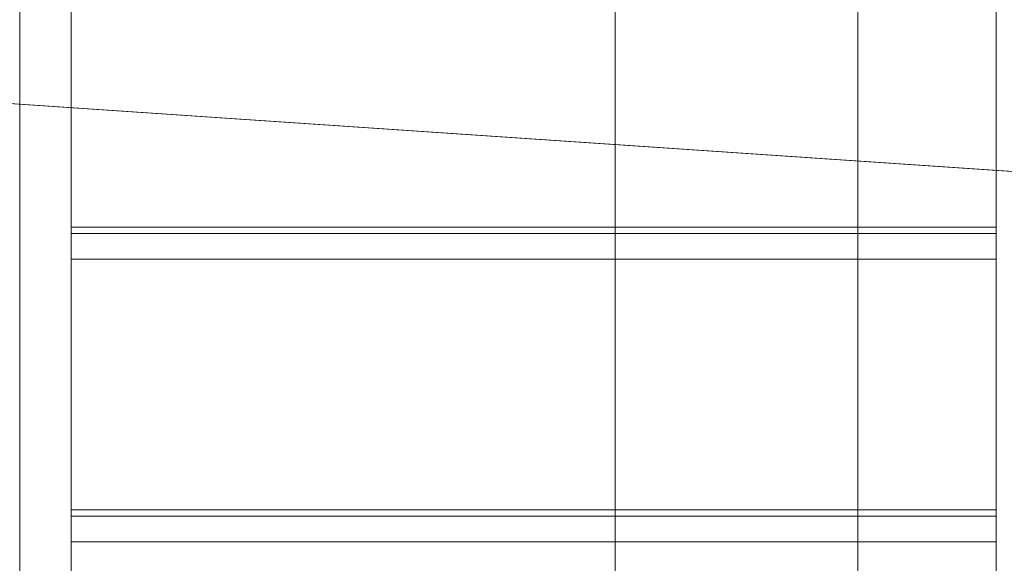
# Model space of a CAD drawing. Header units: inches. Extents: x -774 to 289, y -440 to 407.
# Tile 107 of 256: x -153 to -114, y 96 to 117. Entities that reach past the tile are written whole.
import ezdxf

# ---------------------------------------------------------------- set-up
doc = ezdxf.new("R2010")
doc.units = ezdxf.units.IN
doc.header["$MEASUREMENT"] = 0
for name, color, linetype, lineweight in [('A-FLOR', 192, 'Continuous', 13), ('A-FLOR-HRAL', 11, 'Continuous', 9), ('A-ROOF', 132, 'Continuous', 13), ('A-WALL', 113, 'Continuous', 13), ('L-SITE', 91, 'Continuous', 9), ('S-STRS', 31, 'Continuous', 9)]:
    doc.layers.add(name, color=color, linetype=linetype, lineweight=lineweight)

# ---------------------------------------------------------------- blocks, each defined once
blk = doc.blocks.new('Assembled Stair - ___-313828-_3D_')
at = {"layer": 'S-STRS'}
mesh = blk.add_polyface(dxfattribs=at)
corners = [(-114.555, -13.356, 8.351), (-112.555, -13.356, 8.351), (-112.555, 173.644, 121.684), (-114.555, 173.644, 121.684)]
mesh.append_faces([[corners[k] for k in face] for face in [(0, 1, 2, 3)]])
mesh = blk.add_polyface(dxfattribs=at)
corners = [(-114.555, -13.356), (-114.555, -13.356, 8.351), (-114.555, 173.644, 121.684), (-114.555, 173.644, 107.652), (-114.555, -3.983)]
mesh.append_faces([[corners[k] for k in face] for face in [(3, 1, 2)]], dxfattribs={"vtx0": -1})
mesh.append_faces([[corners[k] for k in face] for face in [(4, 0, 1, 3)]], dxfattribs={"vtx2": -1})
mesh = blk.add_polyface(dxfattribs=at)
corners = [(-114.555, -3.983), (-114.555, 173.644, 107.652), (-112.555, 173.644, 107.652), (-112.555, -3.983)]
mesh.append_faces([[corners[k] for k in face] for face in [(3, 0, 1, 2)]])
blk = doc.blocks.new('Assembled Stair - ___-313827-_3D_')
at = {"layer": 'S-STRS'}
mesh = blk.add_polyface(dxfattribs=at)
corners = [(-152.555, -13.356, 8.351), (-150.555, -13.356, 8.351), (-150.555, 173.644, 121.684), (-152.555, 173.644, 121.684)]
mesh.append_faces([[corners[k] for k in face] for face in [(0, 1, 2, 3)]])
mesh = blk.add_polyface(dxfattribs=at)
corners = [(-152.555, -13.356), (-152.555, -13.356, 8.351), (-152.555, 173.644, 121.684), (-152.555, 173.644, 107.652), (-152.555, -3.983)]
mesh.append_faces([[corners[k] for k in face] for face in [(3, 1, 2)]], dxfattribs={"vtx0": -1})
mesh.append_faces([[corners[k] for k in face] for face in [(4, 0, 1, 3)]], dxfattribs={"vtx2": -1})
mesh = blk.add_polyface(dxfattribs=at)
corners = [(-152.555, -3.983), (-152.555, 173.644, 107.652), (-150.555, 173.644, 107.652), (-150.555, -3.983)]
mesh.append_faces([[corners[k] for k in face] for face in [(3, 0, 1, 2)]])
mesh = blk.add_polyface(dxfattribs=at)
corners = [(-150.555, -13.356, 8.351), (-150.555, -13.356), (-150.555, -3.983), (-150.555, 173.644, 107.652), (-150.555, 173.644, 121.684)]
mesh.append_faces([[corners[k] for k in face] for face in [(0, 1, 2), (3, 4, 0, 2)]], dxfattribs={"vtx2": -1})
blk = doc.blocks.new('Assembled Stair - Run_Internal_-313826-_3D_')
at = {"layer": 'S-STRS'}
mesh = blk.add_polyface(dxfattribs=at)
corners = [(-150.555, 107.644, 80), (-114.555, 107.644, 80), (-114.555, 119.644, 80), (-150.555, 119.644, 80)]
mesh.append_faces([[corners[k] for k in face] for face in [(2, 3, 0, 1)]])
mesh = blk.add_polyface(dxfattribs=at)
corners = [(-150.555, 108.644, 78), (-150.555, 119.644, 78), (-114.555, 119.644, 78), (-114.555, 108.644, 78)]
mesh.append_faces([[corners[k] for k in face] for face in [(2, 3, 0, 1)]])
mesh = blk.add_polyface(dxfattribs=at)
corners = [(-150.555, 107.644, 80), (-150.555, 119.644, 80), (-150.555, 119.644, 78), (-150.555, 108.644, 78), (-150.555, 108.644, 78.25), (-150.555, 107.644, 79.25)]
mesh.append_faces([[corners[k] for k in face] for face in [(2, 3, 4, 1)]], dxfattribs={"vtx2": -1})
mesh.append_faces([[corners[k] for k in face] for face in [(4, 5, 0, 1)]], dxfattribs={"vtx3": -1})
mesh = blk.add_polyface(dxfattribs=at)
corners = [(-114.555, 119.644, 80), (-114.555, 107.644, 80), (-114.555, 107.644, 79.25), (-114.555, 108.644, 78.25), (-114.555, 108.644, 78), (-114.555, 119.644, 78)]
mesh.append_faces([[corners[k] for k in face] for face in [(3, 0, 1, 2)]], dxfattribs={"vtx0": -1})
mesh.append_faces([[corners[k] for k in face] for face in [(3, 4, 5, 0)]], dxfattribs={"vtx3": -1})
mesh = blk.add_polyface(dxfattribs=at)
corners = [(-150.555, 108.644, 78), (-150.555, 108.894, 78), (-150.555, 108.894, 71.333), (-150.555, 108.644, 71.333)]
mesh.append_faces([[corners[k] for k in face] for face in [(0, 1, 2, 3)]])
mesh = blk.add_polyface(dxfattribs=at)
corners = [(-114.555, 108.894, 71.333), (-114.555, 108.644, 71.333), (-150.555, 108.644, 71.333), (-150.555, 108.894, 71.333)]
mesh.append_faces([[corners[k] for k in face] for face in [(0, 1, 2, 3)]])
mesh = blk.add_polyface(dxfattribs=at)
corners = [(-114.555, 108.894, 78), (-114.555, 108.894, 71.333), (-150.555, 108.894, 71.333), (-150.555, 108.894, 78)]
mesh.append_faces([[corners[k] for k in face] for face in [(0, 1, 2, 3)]])
mesh = blk.add_polyface(dxfattribs=at)
corners = [(-114.555, 108.644, 78), (-114.555, 108.894, 78), (-150.555, 108.894, 78), (-150.555, 108.644, 78)]
mesh.append_faces([[corners[k] for k in face] for face in [(0, 1, 2, 3)]])
mesh = blk.add_polyface(dxfattribs=at)
corners = [(-114.555, 108.644, 78), (-114.555, 108.644, 71.333), (-114.555, 108.894, 71.333), (-114.555, 108.894, 78)]
mesh.append_faces([[corners[k] for k in face] for face in [(3, 0, 1, 2)]])
mesh = blk.add_polyface(dxfattribs=at)
corners = [(-150.555, 96.644, 73.333), (-114.555, 96.644, 73.333), (-114.555, 108.644, 73.333), (-150.555, 108.644, 73.333)]
mesh.append_faces([[corners[k] for k in face] for face in [(2, 3, 0, 1)]])
mesh = blk.add_polyface(dxfattribs=at)
corners = [(-150.555, 97.644, 71.333), (-150.555, 108.644, 71.333), (-114.555, 108.644, 71.333), (-114.555, 97.644, 71.333)]
mesh.append_faces([[corners[k] for k in face] for face in [(2, 3, 0, 1)]])
mesh = blk.add_polyface(dxfattribs=at)
corners = [(-150.555, 96.644, 73.333), (-150.555, 108.644, 73.333), (-150.555, 108.644, 71.333), (-150.555, 97.644, 71.333), (-150.555, 97.644, 71.583), (-150.555, 96.644, 72.583)]
mesh.append_faces([[corners[k] for k in face] for face in [(2, 3, 4, 1)]], dxfattribs={"vtx2": -1})
mesh.append_faces([[corners[k] for k in face] for face in [(4, 5, 0, 1)]], dxfattribs={"vtx3": -1})
mesh = blk.add_polyface(dxfattribs=at)
corners = [(-150.555, 108.644, 73.333), (-114.555, 108.644, 73.333), (-114.555, 108.644, 71.333), (-150.555, 108.644, 71.333)]
mesh.append_faces([[corners[k] for k in face] for face in [(0, 1, 2, 3)]])
mesh = blk.add_polyface(dxfattribs=at)
corners = [(-114.555, 108.644, 71.333), (-114.555, 108.644, 78), (-150.555, 108.644, 78), (-150.555, 108.644, 71.333)]
mesh.append_faces([[corners[k] for k in face] for face in [(0, 1, 2, 3)]])
mesh = blk.add_polyface(dxfattribs=at)
corners = [(-150.555, 108.644, 78), (-114.555, 108.644, 78), (-114.555, 108.644, 78.25), (-150.555, 108.644, 78.25)]
mesh.append_faces([[corners[k] for k in face] for face in [(2, 3, 0, 1)]])
mesh = blk.add_polyface(dxfattribs=at)
corners = [(-114.555, 108.644, 78.25), (-114.555, 107.644, 79.25), (-150.555, 107.644, 79.25), (-150.555, 108.644, 78.25)]
mesh.append_faces([[corners[k] for k in face] for face in [(0, 1, 2, 3)]])
mesh = blk.add_polyface(dxfattribs=at)
corners = [(-114.555, 108.644, 73.333), (-114.555, 96.644, 73.333), (-114.555, 96.644, 72.583), (-114.555, 97.644, 71.583), (-114.555, 97.644, 71.333), (-114.555, 108.644, 71.333)]
mesh.append_faces([[corners[k] for k in face] for face in [(3, 0, 1, 2)]], dxfattribs={"vtx0": -1})
mesh.append_faces([[corners[k] for k in face] for face in [(3, 4, 5, 0)]], dxfattribs={"vtx3": -1})
mesh = blk.add_polyface(dxfattribs=at)
corners = [(-114.555, 107.644, 79.25), (-114.555, 107.644, 80), (-150.555, 107.644, 80), (-150.555, 107.644, 79.25)]
mesh.append_faces([[corners[k] for k in face] for face in [(0, 1, 2, 3)]])
mesh = blk.add_polyface(dxfattribs=at)
corners = [(-150.555, 97.644, 71.333), (-150.555, 97.894, 71.333), (-150.555, 97.894, 64.667), (-150.555, 97.644, 64.667)]
mesh.append_faces([[corners[k] for k in face] for face in [(0, 1, 2, 3)]])
mesh = blk.add_polyface(dxfattribs=at)
corners = [(-114.555, 97.894, 64.667), (-114.555, 97.644, 64.667), (-150.555, 97.644, 64.667), (-150.555, 97.894, 64.667)]
mesh.append_faces([[corners[k] for k in face] for face in [(0, 1, 2, 3)]])
mesh = blk.add_polyface(dxfattribs=at)
corners = [(-114.555, 97.894, 71.333), (-114.555, 97.894, 64.667), (-150.555, 97.894, 64.667), (-150.555, 97.894, 71.333)]
mesh.append_faces([[corners[k] for k in face] for face in [(0, 1, 2, 3)]])
mesh = blk.add_polyface(dxfattribs=at)
corners = [(-114.555, 97.644, 71.333), (-114.555, 97.894, 71.333), (-150.555, 97.894, 71.333), (-150.555, 97.644, 71.333)]
mesh.append_faces([[corners[k] for k in face] for face in [(0, 1, 2, 3)]])
mesh = blk.add_polyface(dxfattribs=at)
corners = [(-114.555, 97.644, 71.333), (-114.555, 97.644, 64.667), (-114.555, 97.894, 64.667), (-114.555, 97.894, 71.333)]
mesh.append_faces([[corners[k] for k in face] for face in [(3, 0, 1, 2)]])
mesh = blk.add_polyface(dxfattribs=at)
corners = [(-150.555, 85.644, 66.667), (-114.555, 85.644, 66.667), (-114.555, 97.644, 66.667), (-150.555, 97.644, 66.667)]
mesh.append_faces([[corners[k] for k in face] for face in [(2, 3, 0, 1)]])
mesh = blk.add_polyface(dxfattribs=at)
corners = [(-150.555, 86.644, 64.667), (-150.555, 97.644, 64.667), (-114.555, 97.644, 64.667), (-114.555, 86.644, 64.667)]
mesh.append_faces([[corners[k] for k in face] for face in [(2, 3, 0, 1)]])
mesh = blk.add_polyface(dxfattribs=at)
corners = [(-150.555, 85.644, 66.667), (-150.555, 97.644, 66.667), (-150.555, 97.644, 64.667), (-150.555, 86.644, 64.667), (-150.555, 86.644, 64.917), (-150.555, 85.644, 65.917)]
mesh.append_faces([[corners[k] for k in face] for face in [(2, 3, 4, 1)]], dxfattribs={"vtx2": -1})
mesh.append_faces([[corners[k] for k in face] for face in [(4, 5, 0, 1)]], dxfattribs={"vtx3": -1})
mesh = blk.add_polyface(dxfattribs=at)
corners = [(-150.555, 97.644, 66.667), (-114.555, 97.644, 66.667), (-114.555, 97.644, 64.667), (-150.555, 97.644, 64.667)]
mesh.append_faces([[corners[k] for k in face] for face in [(0, 1, 2, 3)]])
mesh = blk.add_polyface(dxfattribs=at)
corners = [(-114.555, 97.644, 64.667), (-114.555, 97.644, 71.333), (-150.555, 97.644, 71.333), (-150.555, 97.644, 64.667)]
mesh.append_faces([[corners[k] for k in face] for face in [(0, 1, 2, 3)]])
mesh = blk.add_polyface(dxfattribs=at)
corners = [(-150.555, 97.644, 71.333), (-114.555, 97.644, 71.333), (-114.555, 97.644, 71.583), (-150.555, 97.644, 71.583)]
mesh.append_faces([[corners[k] for k in face] for face in [(2, 3, 0, 1)]])
mesh = blk.add_polyface(dxfattribs=at)
corners = [(-114.555, 97.644, 71.583), (-114.555, 96.644, 72.583), (-150.555, 96.644, 72.583), (-150.555, 97.644, 71.583)]
mesh.append_faces([[corners[k] for k in face] for face in [(0, 1, 2, 3)]])
mesh = blk.add_polyface(dxfattribs=at)
corners = [(-114.555, 97.644, 66.667), (-114.555, 85.644, 66.667), (-114.555, 85.644, 65.917), (-114.555, 86.644, 64.917), (-114.555, 86.644, 64.667), (-114.555, 97.644, 64.667)]
mesh.append_faces([[corners[k] for k in face] for face in [(3, 0, 1, 2)]], dxfattribs={"vtx0": -1})
mesh.append_faces([[corners[k] for k in face] for face in [(3, 4, 5, 0)]], dxfattribs={"vtx3": -1})
mesh = blk.add_polyface(dxfattribs=at)
corners = [(-114.555, 96.644, 72.583), (-114.555, 96.644, 73.333), (-150.555, 96.644, 73.333), (-150.555, 96.644, 72.583)]
mesh.append_faces([[corners[k] for k in face] for face in [(0, 1, 2, 3)]])
blk = doc.blocks.new('Assembled Stair - ___-313825-_3D_')
blk.add_blockref('Assembled Stair - Run_Internal_-313826-_3D_', (0, 0))
blk = doc.blocks.new('Non-Monolithic Run - Run_Internal_-313826-_3D_')
at = {"layer": 'S-STRS'}
mesh = blk.add_polyface(dxfattribs=at)
corners = [(-150.555, 107.644, 80), (-114.555, 107.644, 80), (-114.555, 119.644, 80), (-150.555, 119.644, 80)]
mesh.append_faces([[corners[k] for k in face] for face in [(2, 3, 0, 1)]])
mesh = blk.add_polyface(dxfattribs=at)
corners = [(-150.555, 108.644, 78), (-150.555, 119.644, 78), (-114.555, 119.644, 78), (-114.555, 108.644, 78)]
mesh.append_faces([[corners[k] for k in face] for face in [(2, 3, 0, 1)]])
mesh = blk.add_polyface(dxfattribs=at)
corners = [(-150.555, 107.644, 80), (-150.555, 119.644, 80), (-150.555, 119.644, 78), (-150.555, 108.644, 78), (-150.555, 108.644, 78.25), (-150.555, 107.644, 79.25)]
mesh.append_faces([[corners[k] for k in face] for face in [(2, 3, 4, 1)]], dxfattribs={"vtx2": -1})
mesh.append_faces([[corners[k] for k in face] for face in [(4, 5, 0, 1)]], dxfattribs={"vtx3": -1})
mesh = blk.add_polyface(dxfattribs=at)
corners = [(-114.555, 119.644, 80), (-114.555, 107.644, 80), (-114.555, 107.644, 79.25), (-114.555, 108.644, 78.25), (-114.555, 108.644, 78), (-114.555, 119.644, 78)]
mesh.append_faces([[corners[k] for k in face] for face in [(3, 0, 1, 2)]], dxfattribs={"vtx0": -1})
mesh.append_faces([[corners[k] for k in face] for face in [(3, 4, 5, 0)]], dxfattribs={"vtx3": -1})
mesh = blk.add_polyface(dxfattribs=at)
corners = [(-150.555, 108.644, 78), (-150.555, 108.894, 78), (-150.555, 108.894, 71.333), (-150.555, 108.644, 71.333)]
mesh.append_faces([[corners[k] for k in face] for face in [(0, 1, 2, 3)]])
mesh = blk.add_polyface(dxfattribs=at)
corners = [(-114.555, 108.894, 71.333), (-114.555, 108.644, 71.333), (-150.555, 108.644, 71.333), (-150.555, 108.894, 71.333)]
mesh.append_faces([[corners[k] for k in face] for face in [(0, 1, 2, 3)]])
mesh = blk.add_polyface(dxfattribs=at)
corners = [(-114.555, 108.894, 78), (-114.555, 108.894, 71.333), (-150.555, 108.894, 71.333), (-150.555, 108.894, 78)]
mesh.append_faces([[corners[k] for k in face] for face in [(0, 1, 2, 3)]])
mesh = blk.add_polyface(dxfattribs=at)
corners = [(-114.555, 108.644, 78), (-114.555, 108.894, 78), (-150.555, 108.894, 78), (-150.555, 108.644, 78)]
mesh.append_faces([[corners[k] for k in face] for face in [(0, 1, 2, 3)]])
mesh = blk.add_polyface(dxfattribs=at)
corners = [(-114.555, 108.644, 78), (-114.555, 108.644, 71.333), (-114.555, 108.894, 71.333), (-114.555, 108.894, 78)]
mesh.append_faces([[corners[k] for k in face] for face in [(3, 0, 1, 2)]])
mesh = blk.add_polyface(dxfattribs=at)
corners = [(-150.555, 96.644, 73.333), (-114.555, 96.644, 73.333), (-114.555, 108.644, 73.333), (-150.555, 108.644, 73.333)]
mesh.append_faces([[corners[k] for k in face] for face in [(2, 3, 0, 1)]])
mesh = blk.add_polyface(dxfattribs=at)
corners = [(-150.555, 97.644, 71.333), (-150.555, 108.644, 71.333), (-114.555, 108.644, 71.333), (-114.555, 97.644, 71.333)]
mesh.append_faces([[corners[k] for k in face] for face in [(2, 3, 0, 1)]])
mesh = blk.add_polyface(dxfattribs=at)
corners = [(-150.555, 96.644, 73.333), (-150.555, 108.644, 73.333), (-150.555, 108.644, 71.333), (-150.555, 97.644, 71.333), (-150.555, 97.644, 71.583), (-150.555, 96.644, 72.583)]
mesh.append_faces([[corners[k] for k in face] for face in [(2, 3, 4, 1)]], dxfattribs={"vtx2": -1})
mesh.append_faces([[corners[k] for k in face] for face in [(4, 5, 0, 1)]], dxfattribs={"vtx3": -1})
mesh = blk.add_polyface(dxfattribs=at)
corners = [(-150.555, 108.644, 73.333), (-114.555, 108.644, 73.333), (-114.555, 108.644, 71.333), (-150.555, 108.644, 71.333)]
mesh.append_faces([[corners[k] for k in face] for face in [(0, 1, 2, 3)]])
mesh = blk.add_polyface(dxfattribs=at)
corners = [(-114.555, 108.644, 71.333), (-114.555, 108.644, 78), (-150.555, 108.644, 78), (-150.555, 108.644, 71.333)]
mesh.append_faces([[corners[k] for k in face] for face in [(0, 1, 2, 3)]])
mesh = blk.add_polyface(dxfattribs=at)
corners = [(-150.555, 108.644, 78), (-114.555, 108.644, 78), (-114.555, 108.644, 78.25), (-150.555, 108.644, 78.25)]
mesh.append_faces([[corners[k] for k in face] for face in [(2, 3, 0, 1)]])
mesh = blk.add_polyface(dxfattribs=at)
corners = [(-114.555, 108.644, 78.25), (-114.555, 107.644, 79.25), (-150.555, 107.644, 79.25), (-150.555, 108.644, 78.25)]
mesh.append_faces([[corners[k] for k in face] for face in [(0, 1, 2, 3)]])
mesh = blk.add_polyface(dxfattribs=at)
corners = [(-114.555, 108.644, 73.333), (-114.555, 96.644, 73.333), (-114.555, 96.644, 72.583), (-114.555, 97.644, 71.583), (-114.555, 97.644, 71.333), (-114.555, 108.644, 71.333)]
mesh.append_faces([[corners[k] for k in face] for face in [(3, 0, 1, 2)]], dxfattribs={"vtx0": -1})
mesh.append_faces([[corners[k] for k in face] for face in [(3, 4, 5, 0)]], dxfattribs={"vtx3": -1})
mesh = blk.add_polyface(dxfattribs=at)
corners = [(-114.555, 107.644, 79.25), (-114.555, 107.644, 80), (-150.555, 107.644, 80), (-150.555, 107.644, 79.25)]
mesh.append_faces([[corners[k] for k in face] for face in [(0, 1, 2, 3)]])
mesh = blk.add_polyface(dxfattribs=at)
corners = [(-150.555, 97.644, 71.333), (-150.555, 97.894, 71.333), (-150.555, 97.894, 64.667), (-150.555, 97.644, 64.667)]
mesh.append_faces([[corners[k] for k in face] for face in [(0, 1, 2, 3)]])
mesh = blk.add_polyface(dxfattribs=at)
corners = [(-114.555, 97.894, 64.667), (-114.555, 97.644, 64.667), (-150.555, 97.644, 64.667), (-150.555, 97.894, 64.667)]
mesh.append_faces([[corners[k] for k in face] for face in [(0, 1, 2, 3)]])
mesh = blk.add_polyface(dxfattribs=at)
corners = [(-114.555, 97.894, 71.333), (-114.555, 97.894, 64.667), (-150.555, 97.894, 64.667), (-150.555, 97.894, 71.333)]
mesh.append_faces([[corners[k] for k in face] for face in [(0, 1, 2, 3)]])
mesh = blk.add_polyface(dxfattribs=at)
corners = [(-114.555, 97.644, 71.333), (-114.555, 97.894, 71.333), (-150.555, 97.894, 71.333), (-150.555, 97.644, 71.333)]
mesh.append_faces([[corners[k] for k in face] for face in [(0, 1, 2, 3)]])
mesh = blk.add_polyface(dxfattribs=at)
corners = [(-114.555, 97.644, 71.333), (-114.555, 97.644, 64.667), (-114.555, 97.894, 64.667), (-114.555, 97.894, 71.333)]
mesh.append_faces([[corners[k] for k in face] for face in [(3, 0, 1, 2)]])
mesh = blk.add_polyface(dxfattribs=at)
corners = [(-150.555, 85.644, 66.667), (-114.555, 85.644, 66.667), (-114.555, 97.644, 66.667), (-150.555, 97.644, 66.667)]
mesh.append_faces([[corners[k] for k in face] for face in [(2, 3, 0, 1)]])
mesh = blk.add_polyface(dxfattribs=at)
corners = [(-150.555, 86.644, 64.667), (-150.555, 97.644, 64.667), (-114.555, 97.644, 64.667), (-114.555, 86.644, 64.667)]
mesh.append_faces([[corners[k] for k in face] for face in [(2, 3, 0, 1)]])
mesh = blk.add_polyface(dxfattribs=at)
corners = [(-150.555, 85.644, 66.667), (-150.555, 97.644, 66.667), (-150.555, 97.644, 64.667), (-150.555, 86.644, 64.667), (-150.555, 86.644, 64.917), (-150.555, 85.644, 65.917)]
mesh.append_faces([[corners[k] for k in face] for face in [(2, 3, 4, 1)]], dxfattribs={"vtx2": -1})
mesh.append_faces([[corners[k] for k in face] for face in [(4, 5, 0, 1)]], dxfattribs={"vtx3": -1})
mesh = blk.add_polyface(dxfattribs=at)
corners = [(-150.555, 97.644, 66.667), (-114.555, 97.644, 66.667), (-114.555, 97.644, 64.667), (-150.555, 97.644, 64.667)]
mesh.append_faces([[corners[k] for k in face] for face in [(0, 1, 2, 3)]])
mesh = blk.add_polyface(dxfattribs=at)
corners = [(-114.555, 97.644, 64.667), (-114.555, 97.644, 71.333), (-150.555, 97.644, 71.333), (-150.555, 97.644, 64.667)]
mesh.append_faces([[corners[k] for k in face] for face in [(0, 1, 2, 3)]])
mesh = blk.add_polyface(dxfattribs=at)
corners = [(-150.555, 97.644, 71.333), (-114.555, 97.644, 71.333), (-114.555, 97.644, 71.583), (-150.555, 97.644, 71.583)]
mesh.append_faces([[corners[k] for k in face] for face in [(2, 3, 0, 1)]])
mesh = blk.add_polyface(dxfattribs=at)
corners = [(-114.555, 97.644, 71.583), (-114.555, 96.644, 72.583), (-150.555, 96.644, 72.583), (-150.555, 97.644, 71.583)]
mesh.append_faces([[corners[k] for k in face] for face in [(0, 1, 2, 3)]])
mesh = blk.add_polyface(dxfattribs=at)
corners = [(-114.555, 97.644, 66.667), (-114.555, 85.644, 66.667), (-114.555, 85.644, 65.917), (-114.555, 86.644, 64.917), (-114.555, 86.644, 64.667), (-114.555, 97.644, 64.667)]
mesh.append_faces([[corners[k] for k in face] for face in [(3, 0, 1, 2)]], dxfattribs={"vtx0": -1})
mesh.append_faces([[corners[k] for k in face] for face in [(3, 4, 5, 0)]], dxfattribs={"vtx3": -1})
mesh = blk.add_polyface(dxfattribs=at)
corners = [(-114.555, 96.644, 72.583), (-114.555, 96.644, 73.333), (-150.555, 96.644, 73.333), (-150.555, 96.644, 72.583)]
mesh.append_faces([[corners[k] for k in face] for face in [(0, 1, 2, 3)]])
blk = doc.blocks.new('Top Rail Type - Top Rail_Internal_-313894-_3D_')
at = {"layer": 'A-FLOR-HRAL'}
mesh = blk.add_polyface(dxfattribs=at)
corners = [(-114.555, -13.356, 40.328), (-114.555, -13.356, 42.667), (-114.555, 173.644, 156), (-114.555, 173.644, 153.661)]
mesh.append_faces([[corners[k] for k in face] for face in [(3, 0, 1, 2)]])
mesh = blk.add_polyface(dxfattribs=at)
corners = [(-112.555, -13.356, 40.328), (-114.555, -13.356, 40.328), (-114.555, 173.644, 153.661), (-112.555, 173.644, 153.661)]
mesh.append_faces([[corners[k] for k in face] for face in [(0, 1, 2, 3)]])
mesh = blk.add_polyface(dxfattribs=at)
corners = [(-114.555, -13.356, 42.667), (-112.555, -13.356, 42.667), (-112.555, 173.644, 156), (-114.555, 173.644, 156)]
mesh.append_faces([[corners[k] for k in face] for face in [(0, 1, 2, 3)]])
blk = doc.blocks.new('Construction Crane - 75_ _ 60 deg-327164-_3D_')
at = {"layer": 'L-SITE'}
mesh = blk.add_polyface(dxfattribs=at)
corners = [(-229.587, -358.901, 471.906), (-229.587, -146.025, 75.194), (-229.587, -173.738, 59.194), (-229.587, -410.862, 441.906), (-229.587, -622.872, 839.117), (-229.587, -596.891, 854.117)]
mesh.append_faces([[corners[k] for k in face] for face in [(2, 3, 0, 1)]], dxfattribs={"vtx1": -1})
mesh.append_faces([[corners[k] for k in face] for face in [(3, 4, 5, 0)]], dxfattribs={"vtx3": -1})
mesh = blk.add_polyface(dxfattribs=at)
corners = [(-229.587, -358.901, 471.906), (-229.587, -596.891, 854.117), (-217.587, -596.891, 854.117), (-217.587, -358.901, 471.906)]
mesh.append_faces([[corners[k] for k in face] for face in [(0, 1, 2, 3)]])
mesh = blk.add_polyface(dxfattribs=at)
corners = [(-229.587, -622.872, 839.117), (-229.587, -410.862, 441.906), (-217.587, -410.862, 441.906), (-217.587, -622.872, 839.117)]
mesh.append_faces([[corners[k] for k in face] for face in [(0, 1, 2, 3)]])

msp = doc.modelspace()

# ---------------------------------------------------------------- block references
at = {"layer": 'A-FLOR-HRAL'}
msp.add_blockref('Top Rail Type - Top Rail_Internal_-313894-_3D_', (0, 0), dxfattribs=at)
at = {"layer": 'L-SITE', "rotation": 86.11865609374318}
msp.add_blockref('Construction Crane - 75_ _ 60 deg-327164-_3D_', (-640.357, 376.898, -12), dxfattribs=at)
at = {"layer": 'S-STRS'}
for name in ['Assembled Stair - ___-313825-_3D_', 'Non-Monolithic Run - Run_Internal_-313826-_3D_', 'Assembled Stair - ___-313827-_3D_', 'Assembled Stair - ___-313828-_3D_']:
    msp.add_blockref(name, (0, 0), dxfattribs=at)

# ---------------------------------------------------------------- meshes
at = {"layer": 'A-FLOR'}
mesh = msp.add_polyface(dxfattribs=at)
corners = [(135.445, 302.644, -12), (135.445, -125.356, -12), (-160.555, -125.356, -12), (-160.555, 302.644, -12)]
mesh.append_faces([[corners[k] for k in face] for face in [(2, 3, 0, 1)]])
mesh = msp.add_polyface(dxfattribs=at)
corners = [(135.445, 302.644), (-160.555, 302.644), (-160.555, -125.356), (135.445, -125.356)]
mesh.append_faces([[corners[k] for k in face] for face in [(2, 3, 0, 1)]])
mesh = msp.add_polyface(dxfattribs=at)
corners = [(127.445, 294.644, 109.25), (127.445, -117.356, 109.25), (-152.555, -117.356, 109.25), (-152.555, -13.356, 109.25), (-104.555, -13.356, 109.25), (-104.555, 173.644, 109.25), (-152.555, 173.644, 109.25), (-152.555, 294.644, 109.25)]
mesh.append_faces([[corners[k] for k in face] for face in [(4, 1, 2, 3)]], dxfattribs={"vtx0": -1})
mesh.append_faces([[corners[k] for k in face] for face in [(1, 4, 5)]], dxfattribs={"vtx0": -1, "vtx2": -1})
mesh.append_faces([[corners[k] for k in face] for face in [(5, 7, 0, 1)]], dxfattribs={"vtx0": -1, "vtx3": -1})
mesh.append_faces([[corners[k] for k in face] for face in [(6, 7, 5)]], dxfattribs={"vtx1": -1})
mesh = msp.add_polyface(dxfattribs=at)
corners = [(127.445, -117.356, 120), (127.445, 294.644, 120), (-152.555, 294.644, 120), (-152.555, 173.644, 120), (-104.555, 173.644, 120), (-104.555, -13.356, 120), (-152.555, -13.356, 120), (-152.555, -117.356, 120)]
mesh.append_faces([[corners[k] for k in face] for face in [(5, 0, 4)]], dxfattribs={"vtx0": -1, "vtx1": -1})
mesh.append_faces([[corners[k] for k in face] for face in [(7, 0, 5, 6)]], dxfattribs={"vtx1": -1})
mesh.append_faces([[corners[k] for k in face] for face in [(1, 2, 4, 0)]], dxfattribs={"vtx1": -1, "vtx2": -1})
mesh.append_faces([[corners[k] for k in face] for face in [(2, 3, 4)]], dxfattribs={"vtx2": -1})
mesh = msp.add_polyface(dxfattribs=at)
corners = [(-152.555, -117.356, 109.25), (-152.555, -117.356, 120), (-152.555, -13.356, 120), (-152.555, -13.356, 109.25), (-152.555, 294.644, 120), (-152.555, 294.644, 109.25), (-152.555, 173.644, 109.25), (-152.555, 173.644, 120)]
mesh.append_faces([[corners[k] for k in face] for face in [(3, 0, 1, 2), (5, 6, 7, 4)]])
at = {"layer": 'A-ROOF'}
mesh = msp.add_polyface(dxfattribs=at)
corners = [(-172.555, -137.356, 120), (-172.555, 314.644, 120), (-119.938, 314.644, 251.543), (-119.938, -137.356, 251.543)]
mesh.append_faces([[corners[k] for k in face] for face in [(0, 1, 2, 3)]])
mesh = msp.add_polyface(dxfattribs=at)
corners = [(-172.555, 314.644, 152.311), (-172.555, -137.356, 152.311), (-129.385, -137.356, 260.236), (-129.385, 314.644, 260.236)]
mesh.append_faces([[corners[k] for k in face] for face in [(3, 0, 1, 2)]])
mesh = msp.add_polyface(dxfattribs=at)
corners = [(-95.024, 314.644, 277.416), (-129.385, 314.644, 260.236), (-129.385, -137.356, 260.236), (-95.024, -137.356, 277.416), (-12.555, -137.356, 318.651), (-12.555, 314.644, 318.651)]
mesh.append_faces([[corners[k] for k in face] for face in [(4, 5, 0, 3)]], dxfattribs={"vtx2": -1})
mesh.append_faces([[corners[k] for k in face] for face in [(0, 1, 2, 3)]], dxfattribs={"vtx3": -1})
mesh = msp.add_polyface(dxfattribs=at)
corners = [(-119.938, 314.644, 251.543), (-95.024, 314.644, 264), (-12.555, 314.644, 305.234), (-12.555, -137.356, 305.234), (-95.024, -137.356, 264), (-119.938, -137.356, 251.543)]
mesh.append_faces([[corners[k] for k in face] for face in [(5, 0, 1, 4)]], dxfattribs={"vtx2": -1})
mesh.append_faces([[corners[k] for k in face] for face in [(1, 2, 3, 4)]], dxfattribs={"vtx3": -1})
at = {"layer": 'A-WALL'}
mesh = msp.add_polyface(dxfattribs=at)
corners = [(-160.555, -117.356), (-160.555, 294.644), (-152.555, 294.644), (-152.555, -117.356)]
mesh.append_faces([[corners[k] for k in face] for face in [(0, 1, 2, 3)]])
mesh = msp.add_polyface(dxfattribs=at)
corners = [(-160.555, 294.644, 150), (-160.555, -117.356, 150), (-152.555, -117.356, 170), (-152.555, 294.644, 170)]
mesh.append_faces([[corners[k] for k in face] for face in [(3, 0, 1, 2)]])
mesh = msp.add_polyface(dxfattribs=at)
corners = [(-152.555, 294.644), (-152.555, 294.644, 170), (-152.555, -117.356, 170), (-152.555, -117.356), (-152.555, -17.356, 96.077), (-152.555, -17.356, 72.077), (-152.555, -89.356, 72.077), (-152.555, -89.356, 96.077), (-152.555, 130.644, 96.077), (-152.555, 130.644, 72.077), (-152.555, 58.644, 72.077), (-152.555, 58.644, 96.077), (-152.555, 266.644, 97.778), (-152.555, 266.644, 73.778), (-152.555, 194.644, 73.778), (-152.555, 194.644, 97.778)]
mesh.append_faces([[corners[k] for k in face] for face in [(2, 11, 1), (12, 1, 15)]], dxfattribs={"vtx0": -1, "vtx1": -1})
mesh.append_faces([[corners[k] for k in face] for face in [(8, 15, 1, 11)]], dxfattribs={"vtx0": -1, "vtx1": -1, "vtx2": -1})
mesh.append_faces([[corners[k] for k in face] for face in [(3, 6, 7, 2), (10, 3, 0, 9), (13, 0, 1, 12), (0, 13, 14), (8, 14, 15)]], dxfattribs={"vtx0": -1, "vtx2": -1})
mesh.append_faces([[corners[k] for k in face] for face in [(2, 7, 4, 11), (14, 8, 9, 0)]], dxfattribs={"vtx0": -1, "vtx2": -1, "vtx3": -1})
mesh.append_faces([[corners[k] for k in face] for face in [(5, 6, 3, 10)]], dxfattribs={"vtx1": -1, "vtx2": -1, "vtx3": -1})
mesh.append_faces([[corners[k] for k in face] for face in [(4, 5, 10, 11)]], dxfattribs={"vtx1": -1, "vtx3": -1})
mesh = msp.add_polyface(dxfattribs=at)
corners = [(-152.555, 58.644, 72.077), (-152.555, 130.644, 72.077), (-160.555, 130.644, 72.077), (-160.555, 58.644, 72.077)]
mesh.append_faces([[corners[k] for k in face] for face in [(3, 0, 1, 2)]])
mesh = msp.add_polyface(dxfattribs=at)
corners = [(-152.555, 130.644, 96.077), (-152.555, 58.644, 96.077), (-160.555, 58.644, 96.077), (-160.555, 130.644, 96.077)]
mesh.append_faces([[corners[k] for k in face] for face in [(3, 0, 1, 2)]])
at = {"layer": 'S-STRS'}
mesh = msp.add_polyface(dxfattribs=at)
corners = [(-152.555, -13.356, 8.351), (-150.555, -13.356, 8.351), (-150.555, 173.644, 121.684), (-152.555, 173.644, 121.684)]
mesh.append_faces([[corners[k] for k in face] for face in [(0, 1, 2, 3)]])
mesh = msp.add_polyface(dxfattribs=at)
corners = [(-152.555, -13.356), (-152.555, -13.356, 8.351), (-152.555, 173.644, 121.684), (-152.555, 173.644, 107.652), (-152.555, -3.983)]
mesh.append_faces([[corners[k] for k in face] for face in [(3, 1, 2)]], dxfattribs={"vtx0": -1})
mesh.append_faces([[corners[k] for k in face] for face in [(4, 0, 1, 3)]], dxfattribs={"vtx2": -1})
mesh = msp.add_polyface(dxfattribs=at)
corners = [(-152.555, -3.983), (-152.555, 173.644, 107.652), (-150.555, 173.644, 107.652), (-150.555, -3.983)]
mesh.append_faces([[corners[k] for k in face] for face in [(3, 0, 1, 2)]])
mesh = msp.add_polyface(dxfattribs=at)
corners = [(-150.555, -13.356, 8.351), (-150.555, -13.356), (-150.555, -3.983), (-150.555, 173.644, 107.652), (-150.555, 173.644, 121.684)]
mesh.append_faces([[corners[k] for k in face] for face in [(0, 1, 2), (3, 4, 0, 2)]], dxfattribs={"vtx2": -1})
mesh = msp.add_polyface(dxfattribs=at)
corners = [(-114.555, -13.356, 8.351), (-112.555, -13.356, 8.351), (-112.555, 173.644, 121.684), (-114.555, 173.644, 121.684)]
mesh.append_faces([[corners[k] for k in face] for face in [(0, 1, 2, 3)]])
mesh = msp.add_polyface(dxfattribs=at)
corners = [(-114.555, -13.356), (-114.555, -13.356, 8.351), (-114.555, 173.644, 121.684), (-114.555, 173.644, 107.652), (-114.555, -3.983)]
mesh.append_faces([[corners[k] for k in face] for face in [(3, 1, 2)]], dxfattribs={"vtx0": -1})
mesh.append_faces([[corners[k] for k in face] for face in [(4, 0, 1, 3)]], dxfattribs={"vtx2": -1})
mesh = msp.add_polyface(dxfattribs=at)
corners = [(-114.555, -3.983), (-114.555, 173.644, 107.652), (-112.555, 173.644, 107.652), (-112.555, -3.983)]
mesh.append_faces([[corners[k] for k in face] for face in [(3, 0, 1, 2)]])

doc.saveas('drawing.dxf')
